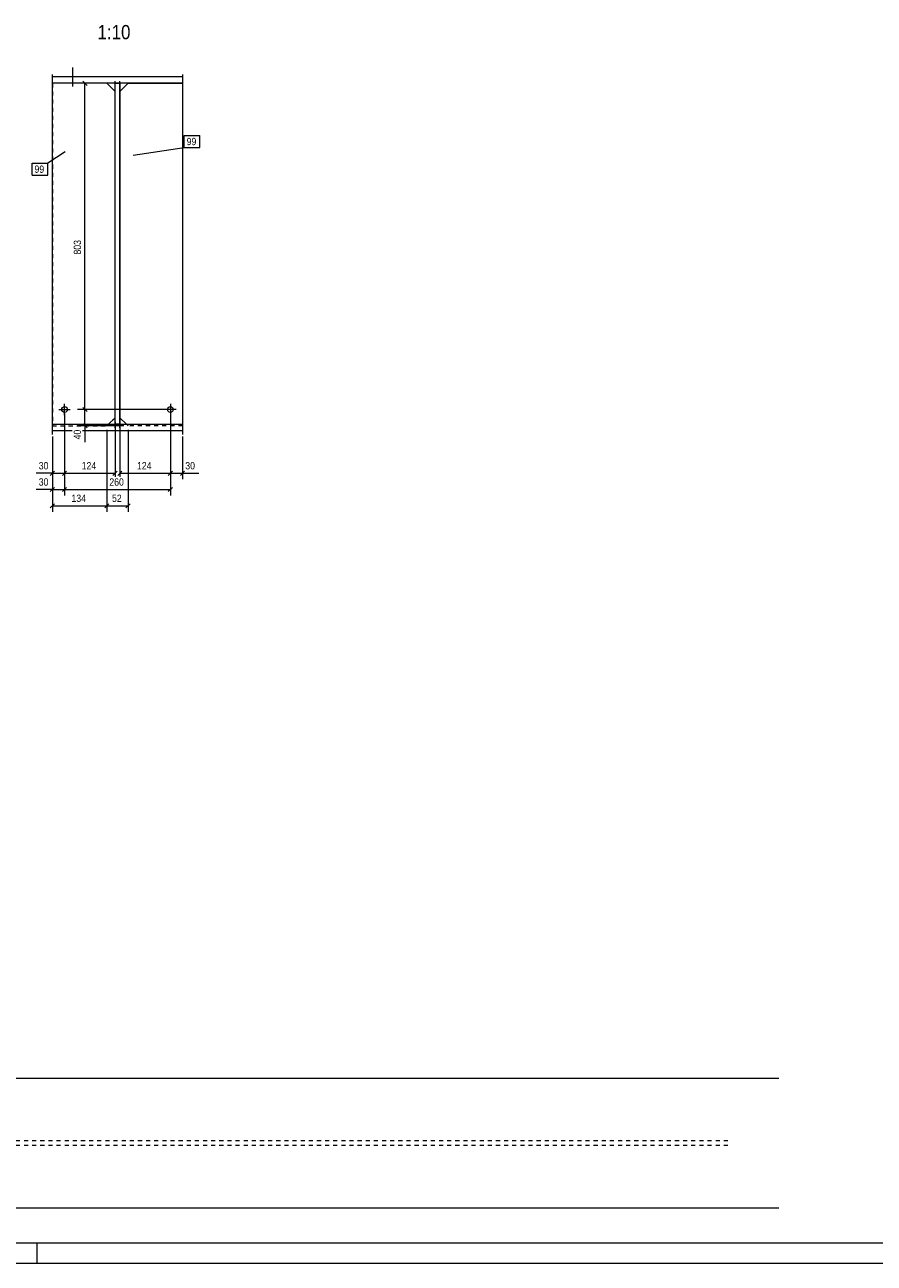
# Model space of a CAD drawing. Header units: millimetres. Extents: x 0 to 914, y 0 to 610.
# Tile 5 of 8: x 491 to 700, y 0 to 305. Entities that reach past the tile are written whole.
import ezdxf

# ---------------------------------------------------------------- set-up
doc = ezdxf.new("R2010")
doc.units = ezdxf.units.MM
doc.linetypes.add('XKITLINE00', pattern=[0])
doc.linetypes.add('XKITLINE01', pattern=[4, 1, -1, 1, -1])
for name, color, linetype, lineweight in [('Arkusz rysunku', 3, 'Continuous', 0), ('Element', 2, 'Continuous', 0), ('Inny typ obiektu', 7, 'Continuous', 0), ('Wymiar', 4, 'Continuous', 0), ('Znak elementu', 2, 'Continuous', 0), ('Śruba', 3, 'Continuous', 0)]:
    doc.layers.add(name, color=color, linetype=linetype, lineweight=lineweight)
doc.styles.add('ARIAL', font='ARIAL.TTF')

msp = doc.modelspace()

# ---------------------------------------------------------------- linework, layer by layer
at = {"layer": 'Arkusz rysunku', "linetype": 'XKITLINE00', "lineweight": 0}
for p, q in [((5, 5), (909, 5)), ((494, 0), (494, 5)), ((0, 0), (914, 0))]:
    msp.add_line(p, q, dxfattribs=at)
at = {"layer": 'Element', "linetype": 'XKITLINE00', "lineweight": 0}
for p, q in [((497.77, 290.22), (497.77, 292.3)), ((497.77, 291.82), (529.77, 291.82)), ((497.77, 290.22), (497.77, 291.82)), ((497.77, 291.82), (529.77, 291.82)), ((529.77, 290.22), (497.77, 290.22)), ((529.77, 290.22), (497.77, 290.22)), ((511.17, 290.17), (497.77, 290.17)), ((497.77, 206.34), (497.77, 290.17)), ((513.17, 288.17), (511.17, 290.17)), ((513.17, 206.34), (513.17, 290.22)), ((513.17, 290.22), (514.37, 290.22)), ((513.17, 206.34), (513.17, 290.22)), ((513.17, 290.22), (514.37, 290.22)), ((514.37, 206.34), (514.37, 290.22)), ((514.37, 290.22), (514.37, 206.34)), ((514.37, 288.17), (516.37, 290.17)), ((516.37, 290.17), (529.77, 290.17)), ((529.77, 292.3), (529.77, 290.22)), ((529.77, 291.82), (529.77, 290.22)), ((529.77, 290.17), (529.77, 206.34)), ((513.17, 207.93), (511.58, 206.34)), ((515.96, 206.34), (514.37, 207.93)), ((497.77, 203.81), (497.77, 206.34)), ((497.77, 206.34), (529.77, 206.34)), ((497.77, 204.74), (497.77, 206.34)), ((497.77, 206.34), (529.77, 206.34)), ((502.65, 204.74), (497.77, 204.74)), ((502.65, 204.74), (497.77, 204.74)), ((529.77, 204.74), (505.17, 204.74)), ((529.77, 204.74), (505.17, 204.74)), ((513.17, 206.34), (514.37, 206.34)), ((514.37, 206.34), (513.17, 206.34)), ((529.77, 206.34), (529.77, 203.81)), ((529.77, 206.34), (529.77, 204.74)), ((421.89, 45.54), (676.34, 45.54)), ((676.34, 13.54), (421.89, 13.54))]:
    msp.add_line(p, q, dxfattribs=at)
at = {"layer": 'Element', "linetype": 'XKITLINE01', "lineweight": 0}
for p, q in [((497.77, 290.17), (497.77, 205.93)), ((511.17, 290.17), (497.77, 290.17)), ((513.17, 290.22), (513.17, 290.7)), ((514.37, 290.22), (514.37, 290.7)), ((516.37, 290.17), (529.77, 290.17)), ((513.17, 207.93), (513.17, 288.17)), ((514.37, 207.93), (514.37, 288.17)), ((511.17, 205.93), (513.17, 207.93)), ((497.77, 205.93), (511.17, 205.93)), ((497.77, 205.93), (511.17, 205.93)), ((513.17, 205.41), (513.17, 206.34)), ((514.37, 205.41), (514.37, 206.34)), ((516.37, 205.93), (515.96, 206.34)), ((529.77, 205.93), (516.37, 205.93)), ((529.77, 205.93), (516.37, 205.93)), ((529.77, 206.34), (529.77, 205.93)), ((663.8, 30.14), (433.66, 30.14)), ((663.8, 28.94), (433.66, 28.94))]:
    msp.add_line(p, q, dxfattribs=at)
at = {"layer": 'Wymiar', "linetype": 'XKITLINE00', "lineweight": 0}
for p, q in [((515.37, 290.17), (503.91, 290.17)), ((505.26, 290.68), (506.28, 289.66)), ((505.77, 209.93), (505.77, 290.17)), ((505.26, 210.44), (506.28, 209.42)), ((505.26, 210.44), (506.28, 209.42)), ((500.77, 208.93), (500.77, 188.82)), ((500.77, 208.93), (500.77, 188.82)), ((500.77, 208.93), (500.77, 192.82)), ((500.77, 208.93), (500.77, 192.82)), ((525.77, 209.93), (503.91, 209.93)), ((525.77, 209.93), (503.91, 209.93)), ((505.77, 205.93), (505.77, 209.93)), ((526.77, 208.93), (526.77, 188.82)), ((526.77, 208.93), (526.77, 192.82)), ((526.77, 208.93), (526.77, 192.82)), ((515.37, 205.93), (503.91, 205.93)), ((505.26, 206.44), (506.28, 205.42)), ((505.77, 205.93), (505.77, 201.91)), ((505.77, 205.93), (505.77, 201.91)), ((511.17, 204.93), (511.17, 184.82)), ((511.17, 204.93), (511.17, 184.82)), ((513.17, 206.93), (513.17, 193.38)), ((514.37, 206.93), (514.37, 193.38)), ((516.37, 204.93), (516.37, 184.82)), ((497.77, 203.27), (497.77, 184.82)), ((497.77, 203.27), (497.77, 188.82)), ((497.77, 203.27), (497.77, 192.82)), ((529.77, 203.27), (529.77, 192.82)), ((497.77, 194.26), (493.75, 194.26)), ((497.77, 194.26), (493.75, 194.26)), ((498.28, 194.76), (497.26, 193.75)), ((497.77, 194.26), (500.77, 194.26)), ((501.28, 194.76), (500.26, 193.75)), ((501.28, 194.76), (500.26, 193.75)), ((500.77, 194.26), (513.17, 194.26)), ((513.68, 194.76), (512.66, 193.75)), ((514.88, 194.76), (513.86, 193.75)), ((514.37, 194.26), (526.77, 194.26)), ((527.28, 194.76), (526.26, 193.75)), ((527.28, 194.76), (526.26, 193.75)), ((526.77, 194.26), (529.77, 194.26)), ((530.28, 194.76), (529.26, 193.75)), ((529.77, 194.26), (533.79, 194.26)), ((529.77, 194.26), (533.79, 194.26)), ((497.77, 190.26), (493.75, 190.26)), ((497.77, 190.26), (493.75, 190.26)), ((498.28, 190.76), (497.26, 189.75)), ((497.77, 190.26), (500.77, 190.26)), ((501.28, 190.76), (500.26, 189.75)), ((501.28, 190.76), (500.26, 189.75)), ((500.77, 190.26), (526.77, 190.26)), ((527.28, 190.76), (526.26, 189.75)), ((498.28, 186.76), (497.26, 185.75)), ((497.77, 186.26), (511.17, 186.26)), ((511.68, 186.76), (510.66, 185.75)), ((511.68, 186.76), (510.66, 185.75)), ((511.17, 186.26), (516.37, 186.26)), ((516.88, 186.76), (515.86, 185.75))]:
    msp.add_line(p, q, dxfattribs=at)
at = {"layer": 'Znak elementu', "linetype": 'XKITLINE00', "lineweight": 0}
for p, q in [((530.18, 277.35), (534.05, 277.35)), ((530.18, 274.35), (530.18, 277.35)), ((534.05, 274.35), (534.05, 277.35)), ((517.63, 272.49), (530.18, 274.35)), ((530.18, 274.35), (534.05, 274.35)), ((500.88, 273.29), (496.64, 270.55)), ((492.77, 270.55), (496.64, 270.55)), ((492.77, 267.55), (492.77, 270.55)), ((496.64, 267.55), (496.64, 270.55)), ((492.77, 267.55), (496.64, 267.55))]:
    msp.add_line(p, q, dxfattribs=at)
at = {"layer": 'Śruba', "linetype": 'XKITLINE00', "lineweight": 0}
for p, q in [((502.77, 289.52), (502.77, 294.01)), ((502.77, 289.34), (502.77, 293.84)), ((500.77, 208.53), (500.77, 211.33)), ((526.77, 211.33), (526.77, 208.53)), ((499.37, 209.93), (502.17, 209.93)), ((528.17, 209.93), (525.37, 209.93))]:
    msp.add_line(p, q, dxfattribs=at)
for centre in [(500.77, 209.93), (526.77, 209.93)]:
    msp.add_circle(centre, 0.7, dxfattribs=at)

# ---------------------------------------------------------------- texts
at = {"layer": 'Inny typ obiektu', "style": 'ARIAL', "width": 0.85}
msp.add_text('1:10', height=3.5, dxfattribs=at).set_placement((508.87, 301))
at = {"layer": 'Wymiar', "style": 'ARIAL', "width": 0.85}
for s, p in [('803', (504.81, 248.05)), ('40', (504.81, 202.59))]:
    msp.add_text(s, height=1.8, rotation=90.0002, dxfattribs=at).set_placement(p)
for s, p in [('30', (494.42, 195.22)), ('124', (504.97, 195.22)), ('124', (518.57, 195.22)), ('30', (530.44, 195.22)), ('30', (494.42, 191.22)), ('260', (511.77, 191.22)), ('134', (502.47, 187.22)), ('52', (512.43, 187.22))]:
    msp.add_text(s, height=1.8, dxfattribs=at).set_placement(p)
at = {"layer": 'Znak elementu', "style": 'ARIAL', "width": 0.85}
for p in [(530.78, 274.95), (493.37, 268.15)]:
    msp.add_text('99', height=1.8, dxfattribs=at).set_placement(p)

doc.saveas('drawing.dxf')
